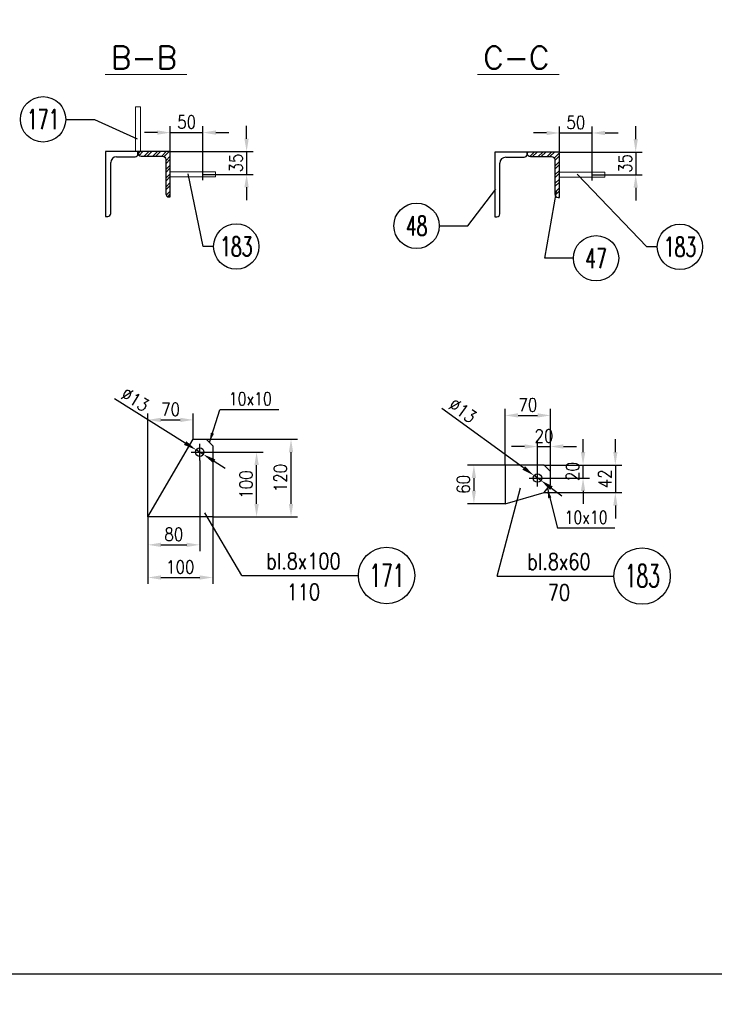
# Model space of a CAD drawing. Header units: millimetres. Extents: x -34919 to 306996, y -293018 to -145733.
# Tile 207 of 256: x 85123 to 86195, y -196130 to -194610. Entities that reach past the tile are written whole.
import ezdxf
from ezdxf.enums import TextEntityAlignment as Align

# ---------------------------------------------------------------- set-up
doc = ezdxf.new("R2010")
doc.units = ezdxf.units.MM
doc.header["$LTSCALE"] = 3
doc.linetypes.add('DASHDOT', pattern=[25.4, 12.7, -6.35, 0, -6.35])
for name, color, linetype in [('CIENKA', 4, 'Continuous'), ('K-wypełnienia', 8, 'Continuous'), ('oznaczenia', 4, 'Continuous'), ('poziome 1', 7, 'Continuous'), ('Prz', 5, 'Continuous'), ('slupki', 7, 'Continuous')]:
    doc.layers.add(name, color=color, linetype=linetype)
doc.layers.add('OPISY', color=2, linetype='Continuous', lineweight=13)
doc.layers.add('SIATKA', color=5, linetype='Continuous', lineweight=18)
doc.styles.add('NOVE3', font='romans.shx', dxfattribs={"width": 0.7})
doc.styles.add('R20', font='romans.shx', dxfattribs={"width": 0.85})
doc.styles.add('R40', font='romans.shx', dxfattribs={"width": 0.8, "height": 40})
doc.styles.add('R50', font='romans.shx', dxfattribs={"width": 0.85, "height": 50})
doc.styles.add('ROMANS', font='romans.shx')
doc.styles.add('WYMIAR1', font='ROMANS.shx', dxfattribs={"width": 0.7, "oblique": 15})
doc.styles.add('WYMIARY', font='ROMANS.shx', dxfattribs={"width": 0.75, "oblique": 15})
doc.dimstyles.new('NORM20', dxfattribs={"dimscale": 20, "dimtxt": 2, "dimasz": 1.5, "dimexe": 1, "dimexo": 1, "dimgap": 1, "dimtad": 1, "dimdec": 0, "dimzin": 0, "dimdsep": 46, "dimtxsty": 'WYMIAR1', "dimcen": 1.5, "dimclrd": 4, "dimclre": 4, "dimclrt": 3, "dimadec": 0, "dimazin": 0, "dimtfac": 1, "dimtdec": 0, "dimtmove": 2, "dimatfit": 3, "dimfxl": 1, "dimtolj": 1, "dimtzin": 0, "dimarcsym": 0})
doc.dimstyles.new('Skala 1_10', dxfattribs={"dimscale": 10, "dimtxt": 2, "dimasz": 2, "dimexe": 1, "dimexo": 0, "dimtad": 1, "dimdec": 0, "dimdsep": 46, "dimtxsty": 'R20', "dimcen": 0, "dimclrd": 4, "dimclre": 4, "dimclrt": 3, "dimadec": 0, "dimazin": 0, "dimtfac": 1, "dimtdec": 0, "dimtix": 1, "dimtmove": 0, "dimatfit": 2, "dimfxl": 1, "dimtolj": 1, "dimtzin": 0, "dimarcsym": 0})
pattern_1 = [(45, (-3756.392, -193344.412), (-6.7351921, 6.7351921), []), (45, (-3751.9015, -193344.412), (-6.7351921, 6.7351921), [])]
pattern_2 = [(45, (-3174.851, -193345.048), (-6.7351921, 6.7351921), []), (45, (-3170.36, -193345.048), (-6.7351921, 6.7351921), [])]

# ---------------------------------------------------------------- blocks, each defined once
blk = doc.blocks.new('*D1340')
at = {"layer": 'Defpoints', "color": 0, "transparency": 16777216}
for p in [(85405.6, -194784.6), (85355.2, -194814), (85405.6, -194857.8, 0)]:
    blk.add_point(p, dxfattribs=at)
at = {"layer": 'SIATKA', "color": 4, "lineweight": -2, "transparency": 16777216}
for p, q in [((85335.2, -194784.6), (85315.2, -194784.6)), ((85355.2, -194814), (85355.2, -194774.6)), ((85355.2, -194784.6), (85405.6, -194784.6)), ((85405.6, -194857.8), (85405.6, -194774.6)), ((85425.6, -194784.6), (85445.6, -194784.6))]:
    blk.add_line(p, q, dxfattribs=at)
at = {"layer": 'SIATKA', "color": 4, "transparency": 16777216}
for points in [[(85335.2, -194781.2), (85335.2, -194787.9), (85355.2, -194784.6)], [(85425.6, -194781.2), (85425.6, -194787.9), (85405.6, -194784.6)]]:
    blk.add_solid(points, dxfattribs=at)
at = {"layer": 'SIATKA', "color": 3, "transparency": 16777216, "insert": (85380.4, -194768.3), "char_height": 20, "attachment_point": 5, "style": 'R20'}
blk.add_mtext('\\A1;50', dxfattribs=at)
blk = doc.blocks.new('*D1341')
at = {"layer": 'Defpoints', "color": 0, "transparency": 16777216}
for p in [(85355.2, -194814), (85405.6, -194849, 0), (85473, -194849)]:
    blk.add_point(p, dxfattribs=at)
at = {"layer": 'SIATKA', "color": 4, "lineweight": -2, "transparency": 16777216}
for p, q in [((85473, -194794), (85473, -194774)), ((85355.2, -194814), (85483, -194814)), ((85473, -194814), (85473, -194849)), ((85405.6, -194849), (85483, -194849)), ((85473, -194869), (85473, -194889))]:
    blk.add_line(p, q, dxfattribs=at)
at = {"layer": 'SIATKA', "color": 4, "transparency": 16777216}
for points in [[(85469.6, -194794), (85476.3, -194794), (85473, -194814)], [(85469.6, -194869), (85476.3, -194869), (85473, -194849)]]:
    blk.add_solid(points, dxfattribs=at)
at = {"layer": 'SIATKA', "color": 3, "transparency": 16777216, "insert": (85456.7, -194831.5), "char_height": 20, "attachment_point": 5, "rotation": 90, "style": 'R20'}
blk.add_mtext('\\A1;35', dxfattribs=at)
blk = doc.blocks.new('*D1342')
at = {"layer": 'Defpoints', "color": 0, "transparency": 16777216}
for p in [(85942.2, -195269), (85922.2, -195304.6), (85942.2, -195307.6)]:
    blk.add_point(p, dxfattribs=at)
at = {"layer": 'SIATKA', "color": 4, "lineweight": -2, "transparency": 16777216}
for p, q in [((85902.2, -195269), (85882.2, -195269)), ((85922.2, -195304.6), (85922.2, -195259)), ((85922.2, -195269), (85942.2, -195269)), ((85942.2, -195307.6), (85942.2, -195259)), ((85962.2, -195269), (85982.2, -195269))]:
    blk.add_line(p, q, dxfattribs=at)
at = {"layer": 'SIATKA', "color": 4, "transparency": 16777216}
for points in [[(85902.2, -195265.6), (85902.2, -195272.3), (85922.2, -195269)], [(85962.2, -195265.6), (85962.2, -195272.3), (85942.2, -195269)]]:
    blk.add_solid(points, dxfattribs=at)
at = {"layer": 'SIATKA', "color": 3, "transparency": 16777216, "insert": (85932.2, -195252.7), "char_height": 20, "attachment_point": 5, "style": 'R20'}
blk.add_mtext('\\A1;20', dxfattribs=at)
blk = doc.blocks.new('*D1343')
at = {"layer": 'Defpoints', "color": 0, "transparency": 16777216}
for p in [(85942.2, -195221), (85872.2, -195297.6), (85942.2, -195307.6)]:
    blk.add_point(p, dxfattribs=at)
at = {"layer": 'SIATKA', "color": 4, "lineweight": -2, "transparency": 16777216}
for p, q in [((85872.2, -195297.6), (85872.2, -195211)), ((85892.2, -195221), (85922.2, -195221)), ((85942.2, -195307.6), (85942.2, -195211))]:
    blk.add_line(p, q, dxfattribs=at)
at = {"layer": 'SIATKA', "color": 4, "transparency": 16777216}
for points in [[(85892.2, -195217.6), (85892.2, -195224.3), (85872.2, -195221)], [(85922.2, -195217.6), (85922.2, -195224.3), (85942.2, -195221)]]:
    blk.add_solid(points, dxfattribs=at)
at = {"layer": 'SIATKA', "color": 3, "transparency": 16777216, "insert": (85907.2, -195204.7), "char_height": 20, "attachment_point": 5, "style": 'R20'}
blk.add_mtext('\\A1;70', dxfattribs=at)
blk = doc.blocks.new('*D1344')
at = {"layer": 'Defpoints', "color": 0, "transparency": 16777216}
for p in [(85932.2, -195297.6), (85992.5, -195297.6), (85935.2, -195317.6)]:
    blk.add_point(p, dxfattribs=at)
at = {"layer": 'SIATKA', "color": 4, "lineweight": -2, "transparency": 16777216}
for p, q in [((85992.5, -195277.6), (85992.5, -195257.6)), ((85932.2, -195297.6), (86002.5, -195297.6)), ((85992.5, -195317.6), (85992.5, -195297.6)), ((85935.2, -195317.6), (86002.5, -195317.6)), ((85992.5, -195337.6), (85992.5, -195357.6))]:
    blk.add_line(p, q, dxfattribs=at)
at = {"layer": 'SIATKA', "color": 4, "transparency": 16777216}
for points in [[(85989.2, -195277.6), (85995.9, -195277.6), (85992.5, -195297.6)], [(85989.2, -195337.6), (85995.9, -195337.6), (85992.5, -195317.6)]]:
    blk.add_solid(points, dxfattribs=at)
at = {"layer": 'SIATKA', "color": 3, "transparency": 16777216, "insert": (85976.3, -195307.6), "char_height": 20, "attachment_point": 5, "rotation": 90, "style": 'R20'}
blk.add_mtext('\\A1;20', dxfattribs=at)
blk = doc.blocks.new('*D1345')
at = {"layer": 'Defpoints', "color": 0, "transparency": 16777216}
for p in [(85932.2, -195297.6), (85932.5, -195340.1), (86042.4, -195340.1)]:
    blk.add_point(p, dxfattribs=at)
at = {"layer": 'SIATKA', "color": 4, "lineweight": -2, "transparency": 16777216}
for p, q in [((86042.4, -195277.6), (86042.4, -195257.6)), ((85932.2, -195297.6), (86052.4, -195297.6)), ((86042.4, -195297.6), (86042.4, -195340.1)), ((85932.5, -195340.1), (86052.4, -195340.1)), ((86042.4, -195360.1), (86042.4, -195380.1))]:
    blk.add_line(p, q, dxfattribs=at)
at = {"layer": 'SIATKA', "color": 4, "transparency": 16777216}
for points in [[(86039.1, -195277.6), (86045.7, -195277.6), (86042.4, -195297.6)], [(86039.1, -195360.1), (86045.7, -195360.1), (86042.4, -195340.1)]]:
    blk.add_solid(points, dxfattribs=at)
at = {"layer": 'SIATKA', "color": 3, "transparency": 16777216, "insert": (86026.2, -195318.9), "char_height": 20, "attachment_point": 5, "rotation": 90, "style": 'R20'}
blk.add_mtext('\\A1;42', dxfattribs=at)
blk = doc.blocks.new('*D1346')
at = {"layer": 'Defpoints', "color": 0, "transparency": 16777216}
for p in [(85872.2, -195297.6), (85824, -195357.2), (85872.2, -195357.2)]:
    blk.add_point(p, dxfattribs=at)
at = {"layer": 'SIATKA', "color": 4, "lineweight": -2, "transparency": 16777216}
for p, q in [((85872.2, -195297.6), (85814, -195297.6)), ((85824, -195317.6), (85824, -195337.2)), ((85872.2, -195357.2), (85814, -195357.2))]:
    blk.add_line(p, q, dxfattribs=at)
at = {"layer": 'SIATKA', "color": 4, "transparency": 16777216}
for points in [[(85820.6, -195317.6), (85827.3, -195317.6), (85824, -195297.6)], [(85820.6, -195337.2), (85827.3, -195337.2), (85824, -195357.2)]]:
    blk.add_solid(points, dxfattribs=at)
at = {"layer": 'SIATKA', "color": 3, "transparency": 16777216, "insert": (85807.7, -195327.4), "char_height": 20, "attachment_point": 5, "rotation": 90, "style": 'R20'}
blk.add_mtext('\\A1;60', dxfattribs=at)
blk = doc.blocks.new('*D1580')
at = {"layer": 'Defpoints', "color": 0, "transparency": 16777216}
for p in [(85917, -195313.8), (85927.5, -195321.5)]:
    blk.add_point(p, dxfattribs=at)
at = {"layer": 'SIATKA', "color": 4, "lineweight": -2, "transparency": 16777216}
for p, q in [((85900.8, -195302.1), (85774.6, -195210.4)), ((85927.5, -195321.5), (85917, -195313.8)), ((85943.7, -195333.2), (85959.9, -195345))]:
    blk.add_line(p, q, dxfattribs=at)
at = {"layer": 'SIATKA', "color": 4, "transparency": 16777216}
for points in [[(85902.8, -195299.4), (85898.8, -195304.8), (85917, -195313.8)], [(85945.6, -195330.5), (85941.7, -195335.9), (85927.5, -195321.5)]]:
    blk.add_solid(points, dxfattribs=at)
at = {"layer": 'SIATKA', "color": 3, "transparency": 16777216, "insert": (85806.6, -195213.5), "char_height": 20, "attachment_point": 5, "rotation": 323.9986, "style": 'R20'}
blk.add_mtext('\\A1;∅13', dxfattribs=at)
blk = doc.blocks.new('*D1347')
at = {"layer": 'Defpoints', "color": 0, "transparency": 16777216}
for p in [(86006.5, -194785.2), (85956.1, -194814.6), (86006.5, -194858.4, 0)]:
    blk.add_point(p, dxfattribs=at)
at = {"layer": 'SIATKA', "color": 4, "lineweight": -2, "transparency": 16777216}
for p, q in [((85956.1, -194814.6), (85956.1, -194775.2)), ((86006.5, -194858.4), (86006.5, -194775.2)), ((85936.1, -194785.2), (85916.1, -194785.2)), ((85956.1, -194785.2), (86006.5, -194785.2)), ((86026.5, -194785.2), (86046.5, -194785.2))]:
    blk.add_line(p, q, dxfattribs=at)
at = {"layer": 'SIATKA', "color": 4, "transparency": 16777216}
for points in [[(85936.1, -194781.9), (85936.1, -194788.5), (85956.1, -194785.2)], [(86026.5, -194781.9), (86026.5, -194788.5), (86006.5, -194785.2)]]:
    blk.add_solid(points, dxfattribs=at)
at = {"layer": 'SIATKA', "color": 3, "transparency": 16777216, "insert": (85981.3, -194769), "char_height": 20, "attachment_point": 5, "style": 'R20'}
blk.add_mtext('\\A1;50', dxfattribs=at)
blk = doc.blocks.new('*D1348')
at = {"layer": 'Defpoints', "color": 0, "transparency": 16777216}
for p in [(85956.1, -194814.6), (86006.5, -194849.6, 0), (86073.8, -194849.6)]:
    blk.add_point(p, dxfattribs=at)
at = {"layer": 'SIATKA', "color": 4, "lineweight": -2, "transparency": 16777216}
for p, q in [((86073.8, -194794.6), (86073.8, -194774.6)), ((85956.1, -194814.6), (86083.8, -194814.6)), ((86073.8, -194814.6), (86073.8, -194849.6)), ((86006.5, -194849.6), (86083.8, -194849.6)), ((86073.8, -194869.6), (86073.8, -194889.6))]:
    blk.add_line(p, q, dxfattribs=at)
at = {"layer": 'SIATKA', "color": 4, "transparency": 16777216}
for points in [[(86070.5, -194794.6), (86077.2, -194794.6), (86073.8, -194814.6)], [(86070.5, -194869.6), (86077.2, -194869.6), (86073.8, -194849.6)]]:
    blk.add_solid(points, dxfattribs=at)
at = {"layer": 'SIATKA', "color": 3, "transparency": 16777216, "insert": (86057.6, -194832.1), "char_height": 20, "attachment_point": 5, "rotation": 90, "style": 'R20'}
blk.add_mtext('\\A1;35', dxfattribs=at)
blk = doc.blocks.new('A$C0ED537D3')
at = {"layer": 'poziome 1', "color": 2, "extrusion": (0, 1, 0)}
blk.add_lwpolyline([(0, 0), (-50, 0)], dxfattribs=at)
at = {"layer": 'poziome 1', "color": 2, "extrusion": (-1, 0, 0)}
blk.add_lwpolyline([(3.5, 0), (0, 0)], dxfattribs=at)
for points, elevation in [([(0, 0), (100, 0)], -50), ([(95.5, 0), (17, 0)], -42)]:
    blk.add_lwpolyline(points, dxfattribs=dict(at, elevation=elevation))
at = {"layer": 'poziome 1', "color": 2, "extrusion": (0, 1, 0)}
for points, elevation in [([(-33, 0), (-4.5, 0)], -8), ([(-50, 0), (-46.5, 0)], -100)]:
    blk.add_lwpolyline(points, dxfattribs=dict(at, elevation=elevation))
at = {"layer": 'poziome 1', "color": 2, "extrusion": (0, 0, -1)}
for centre, radius, start, end in [((-4.5, -3.5), 4.5, 270, 0), ((-33, -17), 9, 90, 180), ((-46.5, -95.5), 4.5, 270, 0)]:
    blk.add_arc(centre, radius, start, end, dxfattribs=at)
blk = doc.blocks.new('*D1566')
at = {"layer": 'Defpoints', "color": 0, "transparency": 16777216}
for p in [(85400.6, -195290.7), (85320.6, -195377.6), (85400.6, -195420.7)]:
    blk.add_point(p, dxfattribs=at)
at = {"layer": 'SIATKA', "color": 4, "lineweight": -2, "transparency": 16777216}
for p, q in [((85400.6, -195290.7), (85400.6, -195430.7)), ((85320.6, -195377.6), (85320.6, -195430.7)), ((85340.6, -195420.7), (85380.6, -195420.7))]:
    blk.add_line(p, q, dxfattribs=at)
at = {"layer": 'SIATKA', "color": 4, "transparency": 16777216}
for points in [[(85340.6, -195417.4), (85340.6, -195424), (85320.6, -195420.7)], [(85380.6, -195417.4), (85380.6, -195424), (85400.6, -195420.7)]]:
    blk.add_solid(points, dxfattribs=at)
at = {"layer": 'SIATKA', "color": 3, "transparency": 16777216, "insert": (85360.6, -195404.4), "char_height": 20, "attachment_point": 5, "style": 'R20'}
blk.add_mtext('\\A1;80', dxfattribs=at)
blk = doc.blocks.new('*D1567')
at = {"layer": 'Defpoints', "color": 0, "transparency": 16777216}
for p in [(85320.6, -195377.6), (85420.6, -195377.6), (85420.6, -195471.1)]:
    blk.add_point(p, dxfattribs=at)
at = {"layer": 'SIATKA', "color": 4, "lineweight": -2, "transparency": 16777216}
for p, q in [((85320.6, -195377.6), (85320.6, -195481.1)), ((85420.6, -195377.6), (85420.6, -195481.1)), ((85340.6, -195471.1), (85400.6, -195471.1))]:
    blk.add_line(p, q, dxfattribs=at)
at = {"layer": 'SIATKA', "color": 4, "transparency": 16777216}
for points in [[(85340.6, -195467.8), (85340.6, -195474.4), (85320.6, -195471.1)], [(85400.6, -195467.8), (85400.6, -195474.4), (85420.6, -195471.1)]]:
    blk.add_solid(points, dxfattribs=at)
at = {"layer": 'SIATKA', "color": 3, "transparency": 16777216, "insert": (85370.6, -195454.9), "char_height": 20, "attachment_point": 5, "style": 'R20'}
blk.add_mtext('\\A1;100', dxfattribs=at)
blk = doc.blocks.new('*D1568')
at = {"layer": 'Defpoints', "color": 0, "transparency": 16777216}
for p in [(85413.6, -195277.7), (85488.4, -195277.7), (85420.6, -195377.6)]:
    blk.add_point(p, dxfattribs=at)
at = {"layer": 'SIATKA', "color": 4, "lineweight": -2, "transparency": 16777216}
for p, q in [((85413.6, -195277.7), (85498.4, -195277.7)), ((85488.4, -195357.6), (85488.4, -195297.7)), ((85420.6, -195377.6), (85498.4, -195377.6))]:
    blk.add_line(p, q, dxfattribs=at)
at = {"layer": 'SIATKA', "color": 4, "transparency": 16777216}
for points in [[(85485.1, -195297.7), (85491.8, -195297.7), (85488.4, -195277.7)], [(85485.1, -195357.6), (85491.8, -195357.6), (85488.4, -195377.6)]]:
    blk.add_solid(points, dxfattribs=at)
at = {"layer": 'SIATKA', "color": 3, "transparency": 16777216, "insert": (85472.2, -195327.6), "char_height": 20, "attachment_point": 5, "rotation": 90, "style": 'R20'}
blk.add_mtext('\\A1;100', dxfattribs=at)
blk = doc.blocks.new('*D1569')
at = {"layer": 'Defpoints', "color": 0, "transparency": 16777216}
for p in [(85410.6, -195257.7), (85541.6, -195257.7), (85420.6, -195377.6)]:
    blk.add_point(p, dxfattribs=at)
at = {"layer": 'SIATKA', "color": 4, "lineweight": -2, "transparency": 16777216}
for p, q in [((85410.6, -195257.7), (85551.6, -195257.7)), ((85541.6, -195357.6), (85541.6, -195277.7)), ((85420.6, -195377.6), (85551.6, -195377.6))]:
    blk.add_line(p, q, dxfattribs=at)
at = {"layer": 'SIATKA', "color": 4, "transparency": 16777216}
for points in [[(85538.2, -195277.7), (85544.9, -195277.7), (85541.6, -195257.7)], [(85538.2, -195357.6), (85544.9, -195357.6), (85541.6, -195377.6)]]:
    blk.add_solid(points, dxfattribs=at)
at = {"layer": 'SIATKA', "color": 3, "transparency": 16777216, "insert": (85525.3, -195317.6), "char_height": 20, "attachment_point": 5, "rotation": 90, "style": 'R20'}
blk.add_mtext('\\A1;120', dxfattribs=at)
blk = doc.blocks.new('*D1570')
at = {"layer": 'Defpoints', "color": 0, "transparency": 16777216}
for p in [(85390.6, -195227.9), (85390.6, -195257.7), (85320.6, -195377.6)]:
    blk.add_point(p, dxfattribs=at)
at = {"layer": 'SIATKA', "color": 4, "lineweight": -2, "transparency": 16777216}
for p, q in [((85320.6, -195377.6), (85320.6, -195217.9)), ((85390.6, -195257.7), (85390.6, -195217.9)), ((85340.6, -195227.9), (85370.6, -195227.9))]:
    blk.add_line(p, q, dxfattribs=at)
at = {"layer": 'SIATKA', "color": 4, "transparency": 16777216}
for points in [[(85340.6, -195224.6), (85340.6, -195231.3), (85320.6, -195227.9)], [(85370.6, -195224.6), (85370.6, -195231.3), (85390.6, -195227.9)]]:
    blk.add_solid(points, dxfattribs=at)
at = {"layer": 'SIATKA', "color": 3, "transparency": 16777216, "insert": (85355.6, -195211.7), "char_height": 20, "attachment_point": 5, "style": 'R20'}
blk.add_mtext('\\A1;70', dxfattribs=at)
blk = doc.blocks.new('*D1571')
at = {"layer": 'Defpoints', "color": 0, "transparency": 16777216}
for p in [(85395.1, -195274.2), (85406.1, -195281.1)]:
    blk.add_point(p, dxfattribs=at)
at = {"layer": 'SIATKA', "color": 4, "lineweight": -2, "transparency": 16777216}
for p, q in [((85378.1, -195263.7), (85268.8, -195195.5)), ((85406.1, -195281.1), (85395.1, -195274.2)), ((85423.1, -195291.7), (85440.1, -195302.3))]:
    blk.add_line(p, q, dxfattribs=at)
at = {"layer": 'SIATKA', "color": 4, "transparency": 16777216}
for points in [[(85379.9, -195260.8), (85376.4, -195266.5), (85395.1, -195274.2)], [(85424.8, -195288.9), (85421.3, -195294.5), (85406.1, -195281.1)]]:
    blk.add_solid(points, dxfattribs=at)
at = {"layer": 'SIATKA', "color": 3, "transparency": 16777216, "insert": (85300.9, -195196.4), "char_height": 20, "attachment_point": 5, "rotation": 328.0518, "style": 'R20'}
blk.add_mtext('\\A1;∅13', dxfattribs=at)

msp = doc.modelspace()

# ---------------------------------------------------------------- hatches: boundary and pattern name
at = {"layer": 'slupki'}
h = msp.add_hatch(dxfattribs=at)
h.set_pattern_fill('ANSI32', angle=360)
h.set_pattern_definition(pattern_1)
edge = h.paths.add_edge_path()
edge.add_line((85305.193, -194813.967), (85255.193, -194813.967))
edge = h.paths.add_edge_path()
edge.add_line((85272.193, -194821.967), (85300.693, -194821.967))
edge = h.paths.add_edge_path()
edge.add_line((85263.193, -194909.467), (85263.193, -194830.967))
edge = h.paths.add_edge_path()
edge.add_line((85255.193, -194813.967), (85255.193, -194913.967))
edge = h.paths.add_edge_path()
edge.add_ellipse((85272.193, -194830.967), major_axis=(0, 9), ratio=1, start_angle=360, end_angle=450, ccw=False)
edge = h.paths.add_edge_path()
edge.add_ellipse((85258.693, -194909.467), major_axis=(0, 4.5), ratio=1, start_angle=180, end_angle=270, ccw=False)
edge = h.paths.add_edge_path()
edge.add_line((85255.193, -194913.967), (85258.693, -194913.967))
edge = h.paths.add_edge_path()
edge.add_ellipse((85300.693, -194817.467), major_axis=(0, 4.5), ratio=1, start_angle=180, end_angle=270, ccw=False)
edge = h.paths.add_edge_path()
edge.add_line((85305.193, -194817.467), (85305.193, -194813.967))
h = msp.add_hatch(dxfattribs=at)
h.set_pattern_fill('ANSI32', angle=360)
h.set_pattern_definition(pattern_1)
h.paths.add_polyline_path([(85305.566, -194813.967, 0.53206336), (85310.282, -194820.967), (85343.105, -194820.967, -0.41421356), (85348.193, -194826.055), (85348.193, -194878.878, 0.53206336), (85355.193, -194883.594), (85355.193, -194813.967)])
h = msp.add_hatch(dxfattribs=at)
h.set_pattern_fill('ANSI32', angle=360)
h.set_pattern_definition(pattern_2)
edge = h.paths.add_edge_path()
edge.add_line((85906.057, -194814.603), (85856.057, -194814.603))
edge = h.paths.add_edge_path()
edge.add_line((85873.057, -194822.603), (85901.557, -194822.603))
edge = h.paths.add_edge_path()
edge.add_line((85864.057, -194910.103), (85864.057, -194831.603))
edge = h.paths.add_edge_path()
edge.add_line((85856.057, -194814.603), (85856.057, -194914.603))
edge = h.paths.add_edge_path()
edge.add_ellipse((85873.057, -194831.603), major_axis=(0, 9), ratio=1, start_angle=360, end_angle=450, ccw=False)
edge = h.paths.add_edge_path()
edge.add_ellipse((85859.557, -194910.103), major_axis=(0, 4.5), ratio=1, start_angle=180, end_angle=270, ccw=False)
edge = h.paths.add_edge_path()
edge.add_line((85856.057, -194914.603), (85859.557, -194914.603))
edge = h.paths.add_edge_path()
edge.add_ellipse((85901.557, -194818.103), major_axis=(0, 4.5), ratio=1, start_angle=180, end_angle=270, ccw=False)
edge = h.paths.add_edge_path()
edge.add_line((85906.057, -194818.103), (85906.057, -194814.603))
h = msp.add_hatch(dxfattribs=at)
h.set_pattern_fill('ANSI32', angle=360)
h.set_pattern_definition(pattern_2)
h.paths.add_polyline_path([(85906.43, -194814.603, 0.53206336), (85911.146, -194821.603), (85943.969, -194821.603, -0.41421356), (85949.057, -194826.692), (85949.057, -194879.515, 0.53206336), (85956.057, -194884.231), (85956.057, -194814.603)])

# ---------------------------------------------------------------- linework, layer by layer
at = {"color": 4}
for p, q in [((85465.48, -195468.029, 0), (85645.597, -195468.029, 0)), ((85859.972, -195468.807, 0), (86040.089, -195468.807, 0))]:
    msp.add_line(p, q, dxfattribs=at)
at = {"color": 6, "elevation": 0}
for points in [[(85320.6, -195377.597), (85390.6, -195257.688), (85390.6, -195257.688), (85410.6, -195257.688), (85420.6, -195267.688), (85420.6, -195377.597), (85320.6, -195377.597)], [(85872.237, -195297.637), (85872.237, -195357.219), (85932.542, -195340.087), (85942.237, -195327.637), (85942.237, -195307.637), (85932.237, -195297.637), (85872.237, -195297.637)]]:
    msp.add_lwpolyline(points, dxfattribs=at)
at = {"color": 4}
for centre in [(85158.749, -194764.153, 0), (85735.423, -194928.439, 0), (85457.069, -194960.301, 0), (86142.191, -194960.937, 0), (86012.595, -194978.538, 0)]:
    msp.add_circle(centre, 35, dxfattribs=at)
at = {"color": 6}
for centre in [(85400.6, -195277.688, 0), (85922.237, -195317.637, 0)]:
    msp.add_circle(centre, 6.5, dxfattribs=at)
at = {"layer": 'CIENKA', "linetype": 'Continuous'}
for p, q in [((85193.749, -194764.153, 0), (85237.952, -194764.153, 0)), ((85770.423, -194928.439, 0), (85814.626, -194928.439, 0)), ((85422.069, -194960.301, 0), (85405.843, -194960.301, 0)), ((86107.191, -194960.937, 0), (86090.964, -194960.937, 0)), ((85977.595, -194978.538, 0), (85933.392, -194978.538, 0)), ((85859.972, -195468.807, 0), (85895.83, -195332.969, 0)), ((85465.48, -195468.029, 0), (85408.441, -195371.085, 0))]:
    msp.add_line(p, q, dxfattribs=at)
at = {"layer": 'CIENKA', "linetype": 'Continuous', "elevation": 0, "flags": 128}
for points in [[(85237.952, -194764.153), (85303.991, -194794.469)], [(85405.843, -194960.301), (85382.538, -194848.08)], [(86090.964, -194960.937), (85983.402, -194848.716)], [(85814.626, -194928.439), (85857.954, -194872.01)], [(85933.392, -194978.538), (85951.448, -194875.497)]]:
    msp.add_lwpolyline(points, dxfattribs=at)
at = {"layer": 'K-wypełnienia', "color": 1, "linetype": 'Continuous'}
for centre in [(85689.163, -195468.029, 0), (86083.655, -195468.807, 0)]:
    msp.add_circle(centre, 43.566, dxfattribs=at)
at = {"layer": 'OPISY', "color": 1, "elevation": 0, "flags": 128}
for points in [[(85380.896, -194694.887), (85254.666, -194694.887)], [(85955.703, -194694.887), (85829.473, -194694.887)]]:
    msp.add_lwpolyline(points, dxfattribs=at)
at = {"layer": 'oznaczenia'}
for p, q in [((85523.014, -195212.468, 0), (85431.833, -195212.468, 0)), ((86041.524, -195395.173, 0), (85953.287, -195395.173, 0))]:
    msp.add_line(p, q, dxfattribs=at)
at = {"layer": 'poziome 1', "color": 2, "elevation": 0}
for points in [[(85355.193, -194813.967), (85305.193, -194813.967), (85305.193, -194815.878, 0.41421356), (85310.282, -194820.967), (85343.105, -194820.967, -0.41421356), (85348.193, -194826.055), (85348.193, -194878.878, 0.41421356), (85353.282, -194883.967), (85355.193, -194883.967)], [(85956.057, -194814.603), (85906.057, -194814.603), (85906.057, -194816.515, 0.41421356), (85911.146, -194821.603), (85943.969, -194821.603, -0.41421356), (85949.057, -194826.692), (85949.057, -194879.515, 0.41421356), (85954.146, -194884.603), (85956.057, -194884.603)]]:
    msp.add_lwpolyline(points, format="xyb", close=True, dxfattribs=at)
at = {"layer": 'Prz', "elevation": 0}
msp.add_lwpolyline([(88209.285, -196083.303), (84109.285, -196083.303), (84109.285, -193183.303), (88209.285, -193183.303)], close=True, dxfattribs=at)
at = {"layer": 'SIATKA', "color": 3}
for p, q in [((85405.649, -194840.967, 0), (85405.649, -194856.967, 0)), ((86006.513, -194841.603, 0), (86006.513, -194857.603, 0))]:
    msp.add_line(p, q, dxfattribs=at)
at = {"layer": 'SIATKA', "color": 6, "elevation": 0}
for points in [[(85301.193, -194813.967), (85309.193, -194813.967), (85309.193, -194744.967), (85301.193, -194744.967)], [(85355.193, -194852.967), (85425.193, -194852.967), (85425.193, -194844.967), (85355.193, -194844.967)], [(85956.057, -194853.603), (86026.057, -194853.603), (86026.057, -194845.603), (85956.057, -194845.603)]]:
    msp.add_lwpolyline(points, close=True, dxfattribs=at)
at = {"layer": 'slupki', "color": 4, "linetype": 'DASHDOT', "elevation": 0, "flags": 128}
for points in [[(85400.6, -195290.688), (85400.6, -195264.688)], [(85387.6, -195277.688), (85413.6, -195277.688)], [(85922.237, -195330.637), (85922.237, -195304.637)], [(85909.237, -195317.637), (85935.237, -195317.637)]]:
    msp.add_lwpolyline(points, dxfattribs=at)

# ---------------------------------------------------------------- block references
at = {"layer": 'SIATKA', "color": 3, "xscale": -1}
for p in [(85305.193, -194813.967, 0), (85906.057, -194814.603, 0)]:
    msp.add_blockref('A$C0ED537D3', p, dxfattribs=at)

# ---------------------------------------------------------------- texts
at = {"color": 3, "style": 'WYMIARY', "width": 0.65}
for s, p in [('171', (85158.749, -194764.153, 0)), ('48', (85735.423, -194928.439, 0)), ('183', (85457.069, -194960.301, 0)), ('183', (86142.191, -194960.937, 0)), ('47', (86012.595, -194978.538, 0))]:
    msp.add_text(s, height=30, dxfattribs=at).set_placement(p, align=Align.MIDDLE)
at = {"color": 20, "insert": (33837.901, -182331.101), "char_height": 300, "width": 16331.01415, "attachment_point": 1, "style": 'NOVE3'}
msp.add_mtext('{\\C1;Wytyczne montażowe\\P\\H0.83333x;\\C3;Podczas montażu należy bezwzględnie przestrzegać dopuszczalnych tolerancji z uwagi na ścisłe dopasowanie elementów amortyzujących ugięcia dźwigarów przekrycia auli.\\P\\H1.2x;\\C1;\\PZabezpieczenia antykorozyjne.\\C256;\\P\\H0.83333x;\\C3;Wszystkie elementy stalowe konstrukcji należy poddać ocynkowaniu ogniowemu.\\PKonstrukcje przeznaczone do cynkowania ogniowego powinny odpowiadać następującym warunkom:\\P\\pl900;^I1. Spoiny powinny być wykonane metodą półautomatyczną w osłonie gazów ochronnych. Nie zaleca się spawania elektrodą otuloną, ze względu na złą jakość powłoki cynkowej na spoinach.\\P^I2. Powierzchnia konstrukcji powinna być wolna od: zawalcowań, zgorzelin, odprysków po spawaniu, ostrych krawędzi, zanieczyszczeń farbami, olejami, emulsjami oraz innymi materiałami stosowanymi przy trasowaniu, znakowaniu, spawaniu, wierceniu itp. W przypadku spawania elektrodą należy dokładnie usunąć otulinę spawalniczą w celu zminimalizowania wad powłoki. Po ocynkowaniu uwydatnią się wady jakości powierzchni stali np. zawalcowania, rysy traserskie, zeszlifowania, pory, odpryski spawalnicze, wadliwe spoiny.\\P^I3. Elementy konstrukcyjne powinny posiadać odpowiednie otwory technologiczne do odpowietrzenia, swobodnego przepływu cynku zewnątrz i wewnątrz elementu oraz do podwieszenia (mogą być przyspawane uchwyty z blachy z otworami).\\P^I4. W przypadku powierzchni spawanych na zakładkę, spoina powinna być szczelna ze wszystkich stron (spawana na około), a nakładki szczelnie przylegać do konstrukcji. Przekroje skrzynkowe oraz powierzchnie nakładające się mogą powodować uszkodzenie konstrukcji - pękanie spoin.\\P^I5. Każdy element konstrukcyjny powinien składać się z jednego gatunku stali.\\P^I6. Konstrukcje nie powinny posiadać małych szczelin lub wnęk. Spoiny powinny być szczelne i zamknięte wokół elementu, ponieważ w przeciwnym przypadku mogą po cynkowaniu wylewać się z nich resztki topnika i kwasu pogarszając jakość powłoki (tzw. "krwawe wycieki").\\P^I7. Naddatek wymiarowy dla otworów pod śruby powinien wynosić 1 - 2 mm.\\PTermiczne oddziaływanie kąpieli cynkowej uwalnia w elementach naprężenia wewnętrzne, co może powodować odkształcenia. Szczególnie uwidacznia się to w elementach spawanych. Dotyczy to także dwuteowników spawanych, których odkształcenia po cynkowaniu mogą przekroczyć dopuszczalne normy, oraz nie usztywnionych arkuszy blach i otwartych kształtowników giętych.\\P\\C256;\\P\\pl0;\\H1.2x;\\C1;Malowanie konstrukcji.\\P\\H0.83333x;\\C3;Wszystkie elementy stalowe konstrukcji należy pomalować proszkowo na kolor RAL 9011}', dxfattribs=at)
at = {"layer": 'OPISY', "color": 1, "style": 'ROMANS'}
for s, p in [('B-B', (85263.624, -194686.432, 0)), ('C-C', (85838.431, -194686.432, 0))]:
    msp.add_text(s, height=35, dxfattribs=at).set_placement(p)
at = {"layer": 'OPISY', "width": 0.8}
for s, height, style, p in [('10x10', 20, 'R40', (85478.646, -195195.405, 0)), ('10x10', 20, 'R40', (85997.157, -195378.109, 0)), ('bl.8x100', 25, 'R50', (85560.752, -195445.816, 0)), ('bl.8x60', 25, 'R50', (85955.244, -195446.593, 0)), ('110', 25, 'R50', (85560.752, -195493.418, 0)), ('70', 25, 'R50', (85955.244, -195494.195, 0))]:
    msp.add_text(s, height=height, dxfattribs=dict(at, style=style)).set_placement(p, align=Align.MIDDLE)
at = {"layer": 'OPISY', "color": 2, "style": 'R50', "width": 0.6}
for s, p in [('171', (85689.556, -195467.821, 0)), ('183', (86084.048, -195468.598, 0))]:
    msp.add_text(s, height=35, dxfattribs=at).set_placement(p, align=Align.MIDDLE)

# ---------------------------------------------------------------- dimensions: what is measured, and where the dimension line sits
at = {"layer": 'SIATKA', "color": 3}
for base, p1, p2, picture, middle in [((85405.649, -194784.567, 0), (85355.193, -194813.967, 0), (85405.649, -194857.774, 0), '*D1340', (85380.421, -194768.317, 0)), ((86006.513, -194785.204, 0), (85956.057, -194814.603, 0), (86006.513, -194858.411, 0), '*D1347', (85981.285, -194768.954, 0)), ((85942.237, -195220.95, 0), (85872.237, -195297.637, 0), (85942.237, -195307.637, 0), '*D1343', (85907.237, -195204.7, 0)), ((85390.6, -195227.941, 0), (85320.6, -195377.597, 0), (85390.6, -195257.688, 0), '*D1570', (85355.6, -195211.691, 0)), ((85942.237, -195268.968, 0), (85922.237, -195304.637, 0), (85942.237, -195307.637, 0), '*D1342', (85932.237, -195252.718, 0)), ((85400.6, -195420.699, 0), (85320.6, -195377.597, 0), (85400.6, -195290.688, 0), '*D1566', (85360.6, -195404.449, 0)), ((85420.6, -195471.117, 0), (85320.6, -195377.597, 0), (85420.6, -195377.597, 0), '*D1567', (85370.6, -195454.867, 0))]:
    dim = msp.add_linear_dim(base=base, p1=p1, p2=p2, dimstyle='Skala 1_10', dxfattribs=at)
    dim.commit()
    dim.dimension.update_dxf_attribs({"geometry": picture, "text_midpoint": middle})
for base, p1, p2, picture, middle in [((85472.978, -194848.967, 0), (85355.193, -194813.967, 0), (85405.649, -194848.967, 0), '*D1341', (85456.728, -194831.467, 0)), ((86073.842, -194849.603, 0), (85956.057, -194814.603, 0), (86006.513, -194849.603, 0), '*D1348', (86057.592, -194832.103, 0)), ((85541.554, -195257.688, 0), (85420.6, -195377.597, 0), (85410.6, -195257.688, 0), '*D1569', (85525.304, -195317.643, 0)), ((85992.532, -195297.637, 0), (85935.237, -195317.637, 0), (85932.237, -195297.637, 0), '*D1344', (85976.282, -195307.637, 0)), ((86042.41, -195340.087, 0), (85932.237, -195297.637, 0), (85932.542, -195340.087, 0), '*D1345', (86026.16, -195318.862, 0)), ((85488.447, -195277.688, 0), (85420.6, -195377.597, 0), (85413.6, -195277.688, 0), '*D1568', (85472.197, -195327.643, 0)), ((85823.958, -195357.219, 0), (85872.237, -195297.637, 0), (85872.237, -195357.219, 0), '*D1346', (85807.708, -195327.428, 0))]:
    dim = msp.add_linear_dim(base=base, p1=p1, p2=p2, angle=90, dimstyle='Skala 1_10', dxfattribs=at)
    dim.commit()
    dim.dimension.update_dxf_attribs({"geometry": picture, "text_midpoint": middle})
for p1, p2, picture, middle in [((85406.115, -195281.128, 0), (85395.084, -195274.249, 0), '*D1571', (85292.29, -195210.145, 0)), ((85927.496, -195321.458, 0), (85916.979, -195313.816, 0), '*D1580', (85797.011, -195226.65, 0))]:
    dim = msp.add_diameter_dim_2p(p1=p1, p2=p2, dimstyle='Skala 1_10', dxfattribs=at)
    dim.commit()
    dim.dimension.update_dxf_attribs({"geometry": picture, "text_midpoint": middle, "dimtype": 163})

# ---------------------------------------------------------------- leaders
at = {"layer": 'oznaczenia'}
for points in [[(85415.6, -195262.688), (85431.833, -195212.468)], [(85937.39, -195333.862, 0), (85953.287, -195395.173, 0)]]:
    msp.add_leader(points, dimstyle='NORM20', override={"dimscale": 10, "dimcen": 17687.954211}, dxfattribs=at)

doc.saveas('drawing.dxf')
